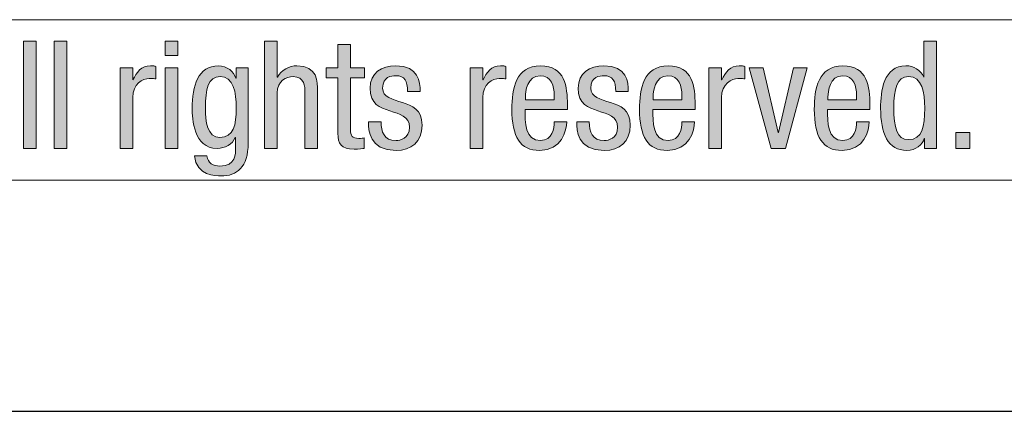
# Model space of a CAD drawing. Header units: inches. Extents: x -3.1 to 15.2, y -1.5 to 10.6.
# Tile 80 of 89: x 14.032 to 14.484, y -1.518 to -1.338. Entities that reach past the tile are written whole.
import ezdxf

# ---------------------------------------------------------------- set-up
doc = ezdxf.new("R2010")
doc.units = ezdxf.units.IN
doc.header["$MEASUREMENT"] = 0
doc.layers.add('chop', color=7, linetype='Continuous')

# ---------------------------------------------------------------- blocks, each defined once
blk = doc.blocks.new('block 3183')
at = {"layer": 'chop', "color": 7, "lineweight": 30, "true_color": 0xffffff}
blk.add_lwpolyline([(-3.01312, -1.51754), (15.17438, -1.51754)], dxfattribs=at)
blk = doc.blocks.new('block 3113')
at = {"layer": 'chop'}
blk.add_blockref('block 3183', (0, 0), dxfattribs=at)
blk = doc.blocks.new('block 3238')
at = {"layer": 'chop', "true_color": 0x231f20}
h = blk.add_hatch(color=179, dxfattribs=at)
h.dxf.hatch_style = 2
h.paths.add_polyline_path([(14.03421, -1.34774), (14.03998, -1.34774), (14.03998, -1.39692), (14.03421, -1.39692)])
h = blk.add_hatch(color=179, dxfattribs=at)
h.dxf.hatch_style = 2
h.paths.add_polyline_path([(14.04824, -1.34774), (14.05402, -1.34774), (14.05402, -1.39692), (14.04824, -1.39692)])
h = blk.add_hatch(color=179, dxfattribs=at)
h.dxf.hatch_style = 2
h.paths.add_polyline_path([(14.0992, -1.34774), (14.10498, -1.34774), (14.10498, -1.35436), (14.0992, -1.35436)])
h.paths.add_polyline_path([(14.0992, -1.36), (14.10498, -1.36), (14.10498, -1.39692), (14.0992, -1.39692)])
h = blk.add_hatch(color=179, dxfattribs=at)
h.dxf.hatch_style = 2
edge = h.paths.add_edge_path()
edge.add_spline(control_points=[(14.14478, -1.34774), (14.14478, -1.34774), (14.15057, -1.34774), (14.15057, -1.34774), (14.15057, -1.34774), (14.15057, -1.3642), (14.15057, -1.3642), (14.15057, -1.3642), (14.1507, -1.3642), (14.1507, -1.3642), (14.15222, -1.36117), (14.15628, -1.35904), (14.15959, -1.35904), (14.16909, -1.35904), (14.16909, -1.3664), (14.16909, -1.37074), (14.16909, -1.37074), (14.16909, -1.39692), (14.16909, -1.39692), (14.16909, -1.39692), (14.1633, -1.39692), (14.1633, -1.39692), (14.1633, -1.39692), (14.1633, -1.37143), (14.1633, -1.37143), (14.1633, -1.36861), (14.1631, -1.364), (14.15786, -1.364), (14.15477, -1.364), (14.15057, -1.36606), (14.15057, -1.37143), (14.15057, -1.37143), (14.15057, -1.39692), (14.15057, -1.39692), (14.15057, -1.39692), (14.14478, -1.39692), (14.14478, -1.39692), (14.14478, -1.39692), (14.14478, -1.34774), (14.14478, -1.34774)], knot_values=[0, 0, 0, 0, 1, 1, 1, 2, 2, 2, 3, 3, 3, 4, 4, 4, 5, 5, 5, 6, 6, 6, 7, 7, 7, 8, 8, 8, 9, 9, 9, 10, 10, 10, 11, 11, 11, 12, 12, 12, 13, 13, 13, 13], degree=3, periodic=1)
h = blk.add_hatch(color=179, dxfattribs=at)
h.dxf.hatch_style = 2
edge = h.paths.add_edge_path()
edge.add_spline(control_points=[(14.17839, -1.34926), (14.17839, -1.34926), (14.18418, -1.34926), (14.18418, -1.34926), (14.18418, -1.34926), (14.18418, -1.36), (14.18418, -1.36), (14.18418, -1.36), (14.19058, -1.36), (14.19058, -1.36), (14.19058, -1.36), (14.19058, -1.36454), (14.19058, -1.36454), (14.19058, -1.36454), (14.18418, -1.36454), (14.18418, -1.36454), (14.18418, -1.36454), (14.18418, -1.38824), (14.18418, -1.38824), (14.18418, -1.39121), (14.18494, -1.39237), (14.18796, -1.39237), (14.18921, -1.39237), (14.18989, -1.39224), (14.19051, -1.39217), (14.19051, -1.39217), (14.19051, -1.39692), (14.19051, -1.39692), (14.18975, -1.39705), (14.18823, -1.39733), (14.18583, -1.39733), (14.17984, -1.39733), (14.17839, -1.39486), (14.17839, -1.39003), (14.17839, -1.39003), (14.17839, -1.36454), (14.17839, -1.36454), (14.17839, -1.36454), (14.17301, -1.36454), (14.17301, -1.36454), (14.17301, -1.36454), (14.17301, -1.36), (14.17301, -1.36), (14.17301, -1.36), (14.17839, -1.36), (14.17839, -1.36), (14.17839, -1.36), (14.17839, -1.34926), (14.17839, -1.34926)], knot_values=[0, 0, 0, 0, 1, 1, 1, 2, 2, 2, 3, 3, 3, 4, 4, 4, 5, 5, 5, 6, 6, 6, 7, 7, 7, 8, 8, 8, 9, 9, 9, 10, 10, 10, 11, 11, 11, 12, 12, 12, 13, 13, 13, 14, 14, 14, 15, 15, 15, 16, 16, 16, 16], degree=3, periodic=1)
h = blk.add_hatch(color=179, dxfattribs=at)
h.dxf.hatch_style = 2
edge = h.paths.add_edge_path()
edge.add_spline(control_points=[(14.45307, -1.39692), (14.45307, -1.39692), (14.44756, -1.39692), (14.44756, -1.39692), (14.44756, -1.39692), (14.44756, -1.39237), (14.44756, -1.39237), (14.44756, -1.39237), (14.44741, -1.39237), (14.44741, -1.39237), (14.44667, -1.39513), (14.44343, -1.39788), (14.43943, -1.39788), (14.43068, -1.39788), (14.42738, -1.3901), (14.42738, -1.37846), (14.42738, -1.37074), (14.42862, -1.35904), (14.43902, -1.35904), (14.44233, -1.35904), (14.44584, -1.36103), (14.44714, -1.3642), (14.44714, -1.3642), (14.44728, -1.3642), (14.44728, -1.3642), (14.44728, -1.3642), (14.44728, -1.34774), (14.44728, -1.34774), (14.44728, -1.34774), (14.45307, -1.34774), (14.45307, -1.34774), (14.45307, -1.34774), (14.45307, -1.39692), (14.45307, -1.39692)], knot_values=[0, 0, 0, 0, 1, 1, 1, 2, 2, 2, 3, 3, 3, 4, 4, 4, 5, 5, 5, 6, 6, 6, 7, 7, 7, 8, 8, 8, 9, 9, 9, 10, 10, 10, 11, 11, 11, 11], degree=3, periodic=1)
edge = h.paths.add_edge_path()
edge.add_spline(control_points=[(14.44019, -1.39292), (14.4466, -1.39292), (14.44763, -1.38687), (14.44763, -1.37846), (14.44763, -1.3713), (14.44638, -1.364), (14.44019, -1.364), (14.43481, -1.364), (14.43344, -1.36964), (14.43344, -1.37846), (14.43344, -1.38727), (14.43481, -1.39292), (14.44019, -1.39292)], knot_values=[0, 0, 0, 0, 1, 1, 1, 2, 2, 2, 3, 3, 3, 4, 4, 4, 4], degree=3, periodic=1)
h = blk.add_hatch(color=179, dxfattribs=at)
h.dxf.hatch_style = 2
edge = h.paths.add_edge_path()
edge.add_spline(control_points=[(14.07846, -1.36), (14.07846, -1.36), (14.08426, -1.36), (14.08426, -1.36), (14.08426, -1.36), (14.08426, -1.36551), (14.08426, -1.36551), (14.08426, -1.36551), (14.08439, -1.36551), (14.08439, -1.36551), (14.08605, -1.36199), (14.08824, -1.35904), (14.09238, -1.35904), (14.09355, -1.35904), (14.09437, -1.35917), (14.09493, -1.35946), (14.09493, -1.35946), (14.09493, -1.3651), (14.09493, -1.3651), (14.09437, -1.36503), (14.0937, -1.36483), (14.09182, -1.36483), (14.08894, -1.36483), (14.08426, -1.36745), (14.08426, -1.37358), (14.08426, -1.37358), (14.08426, -1.39692), (14.08426, -1.39692), (14.08426, -1.39692), (14.07846, -1.39692), (14.07846, -1.39692), (14.07846, -1.39692), (14.07846, -1.36), (14.07846, -1.36)], knot_values=[0, 0, 0, 0, 1, 1, 1, 2, 2, 2, 3, 3, 3, 4, 4, 4, 5, 5, 5, 6, 6, 6, 7, 7, 7, 8, 8, 8, 9, 9, 9, 10, 10, 10, 11, 11, 11, 11], degree=3, periodic=1)
h = blk.add_hatch(color=179, dxfattribs=at)
h.dxf.hatch_style = 2
edge = h.paths.add_edge_path()
edge.add_spline(control_points=[(14.13722, -1.39457), (14.13722, -1.4056), (14.13212, -1.40959), (14.12469, -1.40959), (14.12241, -1.40959), (14.11353, -1.40959), (14.11256, -1.40036), (14.11256, -1.40036), (14.11834, -1.40036), (14.11834, -1.40036), (14.11863, -1.40374), (14.12124, -1.40504), (14.12427, -1.40504), (14.13171, -1.40504), (14.13143, -1.39933), (14.13143, -1.39678), (14.13143, -1.39678), (14.13143, -1.39195), (14.13143, -1.39195), (14.13143, -1.39195), (14.13129, -1.39195), (14.13129, -1.39195), (14.13006, -1.39506), (14.12661, -1.39692), (14.12297, -1.39692), (14.11222, -1.39692), (14.11153, -1.38336), (14.11153, -1.37846), (14.11153, -1.36848), (14.11422, -1.35904), (14.12358, -1.35904), (14.12758, -1.35904), (14.13082, -1.36179), (14.13156, -1.36468), (14.13156, -1.36468), (14.13171, -1.36468), (14.13171, -1.36468), (14.13171, -1.36468), (14.13171, -1.36), (14.13171, -1.36), (14.13171, -1.36), (14.13722, -1.36), (14.13722, -1.36), (14.13722, -1.36), (14.13722, -1.39457), (14.13722, -1.39457)], knot_values=[0, 0, 0, 0, 1, 1, 1, 2, 2, 2, 3, 3, 3, 4, 4, 4, 5, 5, 5, 6, 6, 6, 7, 7, 7, 8, 8, 8, 9, 9, 9, 10, 10, 10, 11, 11, 11, 12, 12, 12, 13, 13, 13, 14, 14, 14, 15, 15, 15, 15], degree=3, periodic=1)
edge = h.paths.add_edge_path()
edge.add_spline(control_points=[(14.11759, -1.37846), (14.11759, -1.38445), (14.11849, -1.39195), (14.12427, -1.39195), (14.13053, -1.39195), (14.13178, -1.38604), (14.13178, -1.37846), (14.13178, -1.3713), (14.13053, -1.364), (14.12434, -1.364), (14.11896, -1.364), (14.11759, -1.36964), (14.11759, -1.37846)], knot_values=[0, 0, 0, 0, 1, 1, 1, 2, 2, 2, 3, 3, 3, 4, 4, 4, 4], degree=3, periodic=1)
h = blk.add_hatch(color=179, dxfattribs=at)
h.dxf.hatch_style = 2
edge = h.paths.add_edge_path()
edge.add_spline(control_points=[(14.21034, -1.37081), (14.21034, -1.36613), (14.20911, -1.36358), (14.2049, -1.36358), (14.20304, -1.36358), (14.19891, -1.36407), (14.19891, -1.36924), (14.19891, -1.37358), (14.20345, -1.37439), (14.20801, -1.37591), (14.21248, -1.37743), (14.21703, -1.37901), (14.21703, -1.38631), (14.21703, -1.3941), (14.212, -1.39788), (14.20511, -1.39788), (14.19257, -1.39788), (14.19244, -1.38859), (14.19244, -1.38479), (14.19244, -1.38479), (14.19823, -1.38479), (14.19823, -1.38479), (14.19823, -1.38927), (14.19946, -1.39334), (14.20511, -1.39334), (14.20696, -1.39334), (14.21124, -1.39244), (14.21124, -1.38721), (14.21124, -1.38224), (14.20669, -1.38121), (14.20222, -1.37969), (14.19774, -1.37819), (14.19313, -1.37687), (14.19313, -1.36924), (14.19313, -1.36235), (14.1985, -1.35904), (14.2049, -1.35904), (14.21564, -1.35904), (14.21606, -1.36647), (14.21613, -1.37081), (14.21613, -1.37081), (14.21034, -1.37081), (14.21034, -1.37081)], knot_values=[0, 0, 0, 0, 1, 1, 1, 2, 2, 2, 3, 3, 3, 4, 4, 4, 5, 5, 5, 6, 6, 6, 7, 7, 7, 8, 8, 8, 9, 9, 9, 10, 10, 10, 11, 11, 11, 12, 12, 12, 13, 13, 13, 14, 14, 14, 14], degree=3, periodic=1)
h = blk.add_hatch(color=179, dxfattribs=at)
h.dxf.hatch_style = 2
edge = h.paths.add_edge_path()
edge.add_spline(control_points=[(14.23904, -1.36), (14.23904, -1.36), (14.24483, -1.36), (14.24483, -1.36), (14.24483, -1.36), (14.24483, -1.36551), (14.24483, -1.36551), (14.24483, -1.36551), (14.24497, -1.36551), (14.24497, -1.36551), (14.24662, -1.36199), (14.24882, -1.35904), (14.25296, -1.35904), (14.25412, -1.35904), (14.25495, -1.35917), (14.25551, -1.35946), (14.25551, -1.35946), (14.25551, -1.3651), (14.25551, -1.3651), (14.25495, -1.36503), (14.25427, -1.36483), (14.2524, -1.36483), (14.24951, -1.36483), (14.24483, -1.36745), (14.24483, -1.37358), (14.24483, -1.37358), (14.24483, -1.39692), (14.24483, -1.39692), (14.24483, -1.39692), (14.23904, -1.39692), (14.23904, -1.39692), (14.23904, -1.39692), (14.23904, -1.36), (14.23904, -1.36)], knot_values=[0, 0, 0, 0, 1, 1, 1, 2, 2, 2, 3, 3, 3, 4, 4, 4, 5, 5, 5, 6, 6, 6, 7, 7, 7, 8, 8, 8, 9, 9, 9, 10, 10, 10, 11, 11, 11, 11], degree=3, periodic=1)
h = blk.add_hatch(color=179, dxfattribs=at)
h.dxf.hatch_style = 2
edge = h.paths.add_edge_path()
edge.add_spline(control_points=[(14.26426, -1.37915), (14.26426, -1.38479), (14.26426, -1.39334), (14.27135, -1.39334), (14.27686, -1.39334), (14.27762, -1.38755), (14.27762, -1.38479), (14.27762, -1.38479), (14.28339, -1.38479), (14.28339, -1.38479), (14.28339, -1.38873), (14.28106, -1.39788), (14.271, -1.39788), (14.26198, -1.39788), (14.25819, -1.39162), (14.25819, -1.37895), (14.25819, -1.36971), (14.25998, -1.35904), (14.27135, -1.35904), (14.28265, -1.35904), (14.28368, -1.36888), (14.28368, -1.3768), (14.28368, -1.3768), (14.28368, -1.37915), (14.28368, -1.37915), (14.28368, -1.37915), (14.26426, -1.37915), (14.26426, -1.37915)], knot_values=[0, 0, 0, 0, 1, 1, 1, 2, 2, 2, 3, 3, 3, 4, 4, 4, 5, 5, 5, 6, 6, 6, 7, 7, 7, 8, 8, 8, 9, 9, 9, 9], degree=3, periodic=1)
edge = h.paths.add_edge_path()
edge.add_spline(control_points=[(14.27762, -1.37461), (14.27762, -1.37461), (14.27762, -1.3726), (14.27762, -1.3726), (14.27762, -1.36848), (14.2763, -1.36358), (14.27121, -1.36358), (14.26515, -1.36358), (14.26446, -1.37103), (14.26446, -1.37322), (14.26446, -1.37322), (14.26446, -1.37461), (14.26446, -1.37461), (14.26446, -1.37461), (14.27762, -1.37461), (14.27762, -1.37461)], knot_values=[0, 0, 0, 0, 1, 1, 1, 2, 2, 2, 3, 3, 3, 4, 4, 4, 5, 5, 5, 5], degree=3, periodic=1)
h = blk.add_hatch(color=179, dxfattribs=at)
h.dxf.hatch_style = 2
edge = h.paths.add_edge_path()
edge.add_spline(control_points=[(14.30584, -1.37081), (14.30584, -1.36613), (14.30461, -1.36358), (14.3004, -1.36358), (14.29854, -1.36358), (14.29441, -1.36407), (14.29441, -1.36924), (14.29441, -1.37358), (14.29895, -1.37439), (14.30351, -1.37591), (14.30798, -1.37743), (14.31253, -1.37901), (14.31253, -1.38631), (14.31253, -1.3941), (14.3075, -1.39788), (14.3006, -1.39788), (14.28807, -1.39788), (14.28794, -1.38859), (14.28794, -1.38479), (14.28794, -1.38479), (14.29373, -1.38479), (14.29373, -1.38479), (14.29373, -1.38927), (14.29496, -1.39334), (14.3006, -1.39334), (14.30246, -1.39334), (14.30674, -1.39244), (14.30674, -1.38721), (14.30674, -1.38224), (14.30219, -1.38121), (14.29772, -1.37969), (14.29324, -1.37819), (14.28863, -1.37687), (14.28863, -1.36924), (14.28863, -1.36235), (14.294, -1.35904), (14.3004, -1.35904), (14.31114, -1.35904), (14.31156, -1.36647), (14.31163, -1.37081), (14.31163, -1.37081), (14.30584, -1.37081), (14.30584, -1.37081)], knot_values=[0, 0, 0, 0, 1, 1, 1, 2, 2, 2, 3, 3, 3, 4, 4, 4, 5, 5, 5, 6, 6, 6, 7, 7, 7, 8, 8, 8, 9, 9, 9, 10, 10, 10, 11, 11, 11, 12, 12, 12, 13, 13, 13, 14, 14, 14, 14], degree=3, periodic=1)
h = blk.add_hatch(color=179, dxfattribs=at)
h.dxf.hatch_style = 2
edge = h.paths.add_edge_path()
edge.add_spline(control_points=[(14.32285, -1.37915), (14.32285, -1.38479), (14.32285, -1.39334), (14.32994, -1.39334), (14.33545, -1.39334), (14.33621, -1.38755), (14.33621, -1.38479), (14.33621, -1.38479), (14.34199, -1.38479), (14.34199, -1.38479), (14.34199, -1.38873), (14.33965, -1.39788), (14.32959, -1.39788), (14.32057, -1.39788), (14.31679, -1.39162), (14.31679, -1.37895), (14.31679, -1.36971), (14.31858, -1.35904), (14.32994, -1.35904), (14.34124, -1.35904), (14.34227, -1.36888), (14.34227, -1.3768), (14.34227, -1.3768), (14.34227, -1.37915), (14.34227, -1.37915), (14.34227, -1.37915), (14.32285, -1.37915), (14.32285, -1.37915)], knot_values=[0, 0, 0, 0, 1, 1, 1, 2, 2, 2, 3, 3, 3, 4, 4, 4, 5, 5, 5, 6, 6, 6, 7, 7, 7, 8, 8, 8, 9, 9, 9, 9], degree=3, periodic=1)
edge = h.paths.add_edge_path()
edge.add_spline(control_points=[(14.33621, -1.37461), (14.33621, -1.37461), (14.33621, -1.3726), (14.33621, -1.3726), (14.33621, -1.36848), (14.33489, -1.36358), (14.32981, -1.36358), (14.32374, -1.36358), (14.32305, -1.37103), (14.32305, -1.37322), (14.32305, -1.37322), (14.32305, -1.37461), (14.32305, -1.37461), (14.32305, -1.37461), (14.33621, -1.37461), (14.33621, -1.37461)], knot_values=[0, 0, 0, 0, 1, 1, 1, 2, 2, 2, 3, 3, 3, 4, 4, 4, 5, 5, 5, 5], degree=3, periodic=1)
h = blk.add_hatch(color=179, dxfattribs=at)
h.dxf.hatch_style = 2
edge = h.paths.add_edge_path()
edge.add_spline(control_points=[(14.34859, -1.36), (14.34859, -1.36), (14.35438, -1.36), (14.35438, -1.36), (14.35438, -1.36), (14.35438, -1.36551), (14.35438, -1.36551), (14.35438, -1.36551), (14.35452, -1.36551), (14.35452, -1.36551), (14.35617, -1.36199), (14.35837, -1.35904), (14.36251, -1.35904), (14.36367, -1.35904), (14.3645, -1.35917), (14.36506, -1.35946), (14.36506, -1.35946), (14.36506, -1.3651), (14.36506, -1.3651), (14.3645, -1.36503), (14.36382, -1.36483), (14.36195, -1.36483), (14.35906, -1.36483), (14.35438, -1.36745), (14.35438, -1.37358), (14.35438, -1.37358), (14.35438, -1.39692), (14.35438, -1.39692), (14.35438, -1.39692), (14.34859, -1.39692), (14.34859, -1.39692), (14.34859, -1.39692), (14.34859, -1.36), (14.34859, -1.36)], knot_values=[0, 0, 0, 0, 1, 1, 1, 2, 2, 2, 3, 3, 3, 4, 4, 4, 5, 5, 5, 6, 6, 6, 7, 7, 7, 8, 8, 8, 9, 9, 9, 10, 10, 10, 11, 11, 11, 11], degree=3, periodic=1)
h = blk.add_hatch(color=179, dxfattribs=at)
h.dxf.hatch_style = 2
edge = h.paths.add_edge_path()
edge.add_spline(control_points=[(14.40301, -1.37915), (14.40301, -1.38479), (14.40301, -1.39334), (14.4101, -1.39334), (14.41561, -1.39334), (14.41637, -1.38755), (14.41637, -1.38479), (14.41637, -1.38479), (14.42215, -1.38479), (14.42215, -1.38479), (14.42215, -1.38873), (14.41981, -1.39788), (14.40975, -1.39788), (14.40073, -1.39788), (14.39695, -1.39162), (14.39695, -1.37895), (14.39695, -1.36971), (14.39874, -1.35904), (14.4101, -1.35904), (14.4214, -1.35904), (14.42243, -1.36888), (14.42243, -1.3768), (14.42243, -1.3768), (14.42243, -1.37915), (14.42243, -1.37915), (14.42243, -1.37915), (14.40301, -1.37915), (14.40301, -1.37915)], knot_values=[0, 0, 0, 0, 1, 1, 1, 2, 2, 2, 3, 3, 3, 4, 4, 4, 5, 5, 5, 6, 6, 6, 7, 7, 7, 8, 8, 8, 9, 9, 9, 9], degree=3, periodic=1)
edge = h.paths.add_edge_path()
edge.add_spline(control_points=[(14.41637, -1.37461), (14.41637, -1.37461), (14.41637, -1.3726), (14.41637, -1.3726), (14.41637, -1.36848), (14.41505, -1.36358), (14.40997, -1.36358), (14.4039, -1.36358), (14.40321, -1.37103), (14.40321, -1.37322), (14.40321, -1.37322), (14.40321, -1.37461), (14.40321, -1.37461), (14.40321, -1.37461), (14.41637, -1.37461), (14.41637, -1.37461)], knot_values=[0, 0, 0, 0, 1, 1, 1, 2, 2, 2, 3, 3, 3, 4, 4, 4, 5, 5, 5, 5], degree=3, periodic=1)
h = blk.add_hatch(color=179, dxfattribs=at)
h.dxf.hatch_style = 2
h.paths.add_polyline_path([(14.36713, -1.36), (14.37347, -1.36), (14.38036, -1.38962), (14.38049, -1.38962), (14.38738, -1.36), (14.39372, -1.36), (14.38373, -1.39692), (14.37712, -1.39692)])
h = blk.add_hatch(color=179, dxfattribs=at)
h.dxf.hatch_style = 2
h.paths.add_polyline_path([(14.46194, -1.38962), (14.46828, -1.38962), (14.46828, -1.39692), (14.46194, -1.39692)])
at = {"layer": 'chop', "lineweight": 0}
for points in [[(14.03421, -1.34774), (14.03998, -1.34774), (14.03998, -1.39692), (14.03421, -1.39692), (14.03421, -1.34774)], [(14.04824, -1.34774), (14.05402, -1.34774), (14.05402, -1.39692), (14.04824, -1.39692), (14.04824, -1.34774)], [(14.0992, -1.34774), (14.10498, -1.34774), (14.10498, -1.35436), (14.0992, -1.35436), (14.0992, -1.34774)], [(14.0992, -1.36), (14.10498, -1.36), (14.10498, -1.39692), (14.0992, -1.39692), (14.0992, -1.36)], [(14.36713, -1.36), (14.37347, -1.36), (14.38036, -1.38962), (14.38049, -1.38962), (14.38738, -1.36), (14.39372, -1.36), (14.38373, -1.39692), (14.37712, -1.39692), (14.36713, -1.36)], [(14.46194, -1.38962), (14.46828, -1.38962), (14.46828, -1.39692), (14.46194, -1.39692), (14.46194, -1.38962)]]:
    blk.add_lwpolyline(points, dxfattribs=at)
for points, knots in [([(14.14478, -1.34774), (14.14478, -1.34774), (14.15057, -1.34774), (14.15057, -1.34774), (14.15057, -1.34774), (14.15057, -1.3642), (14.15057, -1.3642), (14.15057, -1.3642), (14.1507, -1.3642), (14.1507, -1.3642), (14.15222, -1.36117), (14.15628, -1.35904), (14.15959, -1.35904), (14.16909, -1.35904), (14.16909, -1.3664), (14.16909, -1.37074), (14.16909, -1.37074), (14.16909, -1.39692), (14.16909, -1.39692), (14.16909, -1.39692), (14.1633, -1.39692), (14.1633, -1.39692), (14.1633, -1.39692), (14.1633, -1.37143), (14.1633, -1.37143), (14.1633, -1.36861), (14.1631, -1.364), (14.15786, -1.364), (14.15477, -1.364), (14.15057, -1.36606), (14.15057, -1.37143), (14.15057, -1.37143), (14.15057, -1.39692), (14.15057, -1.39692), (14.15057, -1.39692), (14.14478, -1.39692), (14.14478, -1.39692), (14.14478, -1.39692), (14.14478, -1.34774), (14.14478, -1.34774)], [0, 0, 0, 0, 1, 1, 1, 2, 2, 2, 3, 3, 3, 4, 4, 4, 5, 5, 5, 6, 6, 6, 7, 7, 7, 8, 8, 8, 9, 9, 9, 10, 10, 10, 11, 11, 11, 12, 12, 12, 13, 13, 13, 13]), ([(14.17839, -1.34926), (14.17839, -1.34926), (14.18418, -1.34926), (14.18418, -1.34926), (14.18418, -1.34926), (14.18418, -1.36), (14.18418, -1.36), (14.18418, -1.36), (14.19058, -1.36), (14.19058, -1.36), (14.19058, -1.36), (14.19058, -1.36454), (14.19058, -1.36454), (14.19058, -1.36454), (14.18418, -1.36454), (14.18418, -1.36454), (14.18418, -1.36454), (14.18418, -1.38824), (14.18418, -1.38824), (14.18418, -1.39121), (14.18494, -1.39237), (14.18796, -1.39237), (14.18921, -1.39237), (14.18989, -1.39224), (14.19051, -1.39217), (14.19051, -1.39217), (14.19051, -1.39692), (14.19051, -1.39692), (14.18975, -1.39705), (14.18823, -1.39733), (14.18583, -1.39733), (14.17984, -1.39733), (14.17839, -1.39486), (14.17839, -1.39003), (14.17839, -1.39003), (14.17839, -1.36454), (14.17839, -1.36454), (14.17839, -1.36454), (14.17301, -1.36454), (14.17301, -1.36454), (14.17301, -1.36454), (14.17301, -1.36), (14.17301, -1.36), (14.17301, -1.36), (14.17839, -1.36), (14.17839, -1.36), (14.17839, -1.36), (14.17839, -1.34926), (14.17839, -1.34926)], [0, 0, 0, 0, 1, 1, 1, 2, 2, 2, 3, 3, 3, 4, 4, 4, 5, 5, 5, 6, 6, 6, 7, 7, 7, 8, 8, 8, 9, 9, 9, 10, 10, 10, 11, 11, 11, 12, 12, 12, 13, 13, 13, 14, 14, 14, 15, 15, 15, 16, 16, 16, 16]), ([(14.45307, -1.39692), (14.45307, -1.39692), (14.44756, -1.39692), (14.44756, -1.39692), (14.44756, -1.39692), (14.44756, -1.39237), (14.44756, -1.39237), (14.44756, -1.39237), (14.44741, -1.39237), (14.44741, -1.39237), (14.44667, -1.39513), (14.44343, -1.39788), (14.43943, -1.39788), (14.43068, -1.39788), (14.42738, -1.3901), (14.42738, -1.37846), (14.42738, -1.37074), (14.42862, -1.35904), (14.43902, -1.35904), (14.44233, -1.35904), (14.44584, -1.36103), (14.44714, -1.3642), (14.44714, -1.3642), (14.44728, -1.3642), (14.44728, -1.3642), (14.44728, -1.3642), (14.44728, -1.34774), (14.44728, -1.34774), (14.44728, -1.34774), (14.45307, -1.34774), (14.45307, -1.34774), (14.45307, -1.34774), (14.45307, -1.39692), (14.45307, -1.39692)], [0, 0, 0, 0, 1, 1, 1, 2, 2, 2, 3, 3, 3, 4, 4, 4, 5, 5, 5, 6, 6, 6, 7, 7, 7, 8, 8, 8, 9, 9, 9, 10, 10, 10, 11, 11, 11, 11]), ([(14.07846, -1.36), (14.07846, -1.36), (14.08426, -1.36), (14.08426, -1.36), (14.08426, -1.36), (14.08426, -1.36551), (14.08426, -1.36551), (14.08426, -1.36551), (14.08439, -1.36551), (14.08439, -1.36551), (14.08605, -1.36199), (14.08824, -1.35904), (14.09238, -1.35904), (14.09355, -1.35904), (14.09437, -1.35917), (14.09493, -1.35946), (14.09493, -1.35946), (14.09493, -1.3651), (14.09493, -1.3651), (14.09437, -1.36503), (14.0937, -1.36483), (14.09182, -1.36483), (14.08894, -1.36483), (14.08426, -1.36745), (14.08426, -1.37358), (14.08426, -1.37358), (14.08426, -1.39692), (14.08426, -1.39692), (14.08426, -1.39692), (14.07846, -1.39692), (14.07846, -1.39692), (14.07846, -1.39692), (14.07846, -1.36), (14.07846, -1.36)], [0, 0, 0, 0, 1, 1, 1, 2, 2, 2, 3, 3, 3, 4, 4, 4, 5, 5, 5, 6, 6, 6, 7, 7, 7, 8, 8, 8, 9, 9, 9, 10, 10, 10, 11, 11, 11, 11]), ([(14.13722, -1.39457), (14.13722, -1.4056), (14.13212, -1.40959), (14.12469, -1.40959), (14.12241, -1.40959), (14.11353, -1.40959), (14.11256, -1.40036), (14.11256, -1.40036), (14.11834, -1.40036), (14.11834, -1.40036), (14.11863, -1.40374), (14.12124, -1.40504), (14.12427, -1.40504), (14.13171, -1.40504), (14.13143, -1.39933), (14.13143, -1.39678), (14.13143, -1.39678), (14.13143, -1.39195), (14.13143, -1.39195), (14.13143, -1.39195), (14.13129, -1.39195), (14.13129, -1.39195), (14.13006, -1.39506), (14.12661, -1.39692), (14.12297, -1.39692), (14.11222, -1.39692), (14.11153, -1.38336), (14.11153, -1.37846), (14.11153, -1.36848), (14.11422, -1.35904), (14.12358, -1.35904), (14.12758, -1.35904), (14.13082, -1.36179), (14.13156, -1.36468), (14.13156, -1.36468), (14.13171, -1.36468), (14.13171, -1.36468), (14.13171, -1.36468), (14.13171, -1.36), (14.13171, -1.36), (14.13171, -1.36), (14.13722, -1.36), (14.13722, -1.36), (14.13722, -1.36), (14.13722, -1.39457), (14.13722, -1.39457)], [0, 0, 0, 0, 1, 1, 1, 2, 2, 2, 3, 3, 3, 4, 4, 4, 5, 5, 5, 6, 6, 6, 7, 7, 7, 8, 8, 8, 9, 9, 9, 10, 10, 10, 11, 11, 11, 12, 12, 12, 13, 13, 13, 14, 14, 14, 15, 15, 15, 15]), ([(14.21034, -1.37081), (14.21034, -1.36613), (14.20911, -1.36358), (14.2049, -1.36358), (14.20304, -1.36358), (14.19891, -1.36407), (14.19891, -1.36924), (14.19891, -1.37358), (14.20345, -1.37439), (14.20801, -1.37591), (14.21248, -1.37743), (14.21703, -1.37901), (14.21703, -1.38631), (14.21703, -1.3941), (14.212, -1.39788), (14.20511, -1.39788), (14.19257, -1.39788), (14.19244, -1.38859), (14.19244, -1.38479), (14.19244, -1.38479), (14.19823, -1.38479), (14.19823, -1.38479), (14.19823, -1.38927), (14.19946, -1.39334), (14.20511, -1.39334), (14.20696, -1.39334), (14.21124, -1.39244), (14.21124, -1.38721), (14.21124, -1.38224), (14.20669, -1.38121), (14.20222, -1.37969), (14.19774, -1.37819), (14.19313, -1.37687), (14.19313, -1.36924), (14.19313, -1.36235), (14.1985, -1.35904), (14.2049, -1.35904), (14.21564, -1.35904), (14.21606, -1.36647), (14.21613, -1.37081), (14.21613, -1.37081), (14.21034, -1.37081), (14.21034, -1.37081)], [0, 0, 0, 0, 1, 1, 1, 2, 2, 2, 3, 3, 3, 4, 4, 4, 5, 5, 5, 6, 6, 6, 7, 7, 7, 8, 8, 8, 9, 9, 9, 10, 10, 10, 11, 11, 11, 12, 12, 12, 13, 13, 13, 14, 14, 14, 14]), ([(14.23904, -1.36), (14.23904, -1.36), (14.24483, -1.36), (14.24483, -1.36), (14.24483, -1.36), (14.24483, -1.36551), (14.24483, -1.36551), (14.24483, -1.36551), (14.24497, -1.36551), (14.24497, -1.36551), (14.24662, -1.36199), (14.24882, -1.35904), (14.25296, -1.35904), (14.25412, -1.35904), (14.25495, -1.35917), (14.25551, -1.35946), (14.25551, -1.35946), (14.25551, -1.3651), (14.25551, -1.3651), (14.25495, -1.36503), (14.25427, -1.36483), (14.2524, -1.36483), (14.24951, -1.36483), (14.24483, -1.36745), (14.24483, -1.37358), (14.24483, -1.37358), (14.24483, -1.39692), (14.24483, -1.39692), (14.24483, -1.39692), (14.23904, -1.39692), (14.23904, -1.39692), (14.23904, -1.39692), (14.23904, -1.36), (14.23904, -1.36)], [0, 0, 0, 0, 1, 1, 1, 2, 2, 2, 3, 3, 3, 4, 4, 4, 5, 5, 5, 6, 6, 6, 7, 7, 7, 8, 8, 8, 9, 9, 9, 10, 10, 10, 11, 11, 11, 11]), ([(14.26426, -1.37915), (14.26426, -1.38479), (14.26426, -1.39334), (14.27135, -1.39334), (14.27686, -1.39334), (14.27762, -1.38755), (14.27762, -1.38479), (14.27762, -1.38479), (14.28339, -1.38479), (14.28339, -1.38479), (14.28339, -1.38873), (14.28106, -1.39788), (14.271, -1.39788), (14.26198, -1.39788), (14.25819, -1.39162), (14.25819, -1.37895), (14.25819, -1.36971), (14.25998, -1.35904), (14.27135, -1.35904), (14.28265, -1.35904), (14.28368, -1.36888), (14.28368, -1.3768), (14.28368, -1.3768), (14.28368, -1.37915), (14.28368, -1.37915), (14.28368, -1.37915), (14.26426, -1.37915), (14.26426, -1.37915)], [0, 0, 0, 0, 1, 1, 1, 2, 2, 2, 3, 3, 3, 4, 4, 4, 5, 5, 5, 6, 6, 6, 7, 7, 7, 8, 8, 8, 9, 9, 9, 9]), ([(14.30584, -1.37081), (14.30584, -1.36613), (14.30461, -1.36358), (14.3004, -1.36358), (14.29854, -1.36358), (14.29441, -1.36407), (14.29441, -1.36924), (14.29441, -1.37358), (14.29895, -1.37439), (14.30351, -1.37591), (14.30798, -1.37743), (14.31253, -1.37901), (14.31253, -1.38631), (14.31253, -1.3941), (14.3075, -1.39788), (14.3006, -1.39788), (14.28807, -1.39788), (14.28794, -1.38859), (14.28794, -1.38479), (14.28794, -1.38479), (14.29373, -1.38479), (14.29373, -1.38479), (14.29373, -1.38927), (14.29496, -1.39334), (14.3006, -1.39334), (14.30246, -1.39334), (14.30674, -1.39244), (14.30674, -1.38721), (14.30674, -1.38224), (14.30219, -1.38121), (14.29772, -1.37969), (14.29324, -1.37819), (14.28863, -1.37687), (14.28863, -1.36924), (14.28863, -1.36235), (14.294, -1.35904), (14.3004, -1.35904), (14.31114, -1.35904), (14.31156, -1.36647), (14.31163, -1.37081), (14.31163, -1.37081), (14.30584, -1.37081), (14.30584, -1.37081)], [0, 0, 0, 0, 1, 1, 1, 2, 2, 2, 3, 3, 3, 4, 4, 4, 5, 5, 5, 6, 6, 6, 7, 7, 7, 8, 8, 8, 9, 9, 9, 10, 10, 10, 11, 11, 11, 12, 12, 12, 13, 13, 13, 14, 14, 14, 14]), ([(14.32285, -1.37915), (14.32285, -1.38479), (14.32285, -1.39334), (14.32994, -1.39334), (14.33545, -1.39334), (14.33621, -1.38755), (14.33621, -1.38479), (14.33621, -1.38479), (14.34199, -1.38479), (14.34199, -1.38479), (14.34199, -1.38873), (14.33965, -1.39788), (14.32959, -1.39788), (14.32057, -1.39788), (14.31679, -1.39162), (14.31679, -1.37895), (14.31679, -1.36971), (14.31858, -1.35904), (14.32994, -1.35904), (14.34124, -1.35904), (14.34227, -1.36888), (14.34227, -1.3768), (14.34227, -1.3768), (14.34227, -1.37915), (14.34227, -1.37915), (14.34227, -1.37915), (14.32285, -1.37915), (14.32285, -1.37915)], [0, 0, 0, 0, 1, 1, 1, 2, 2, 2, 3, 3, 3, 4, 4, 4, 5, 5, 5, 6, 6, 6, 7, 7, 7, 8, 8, 8, 9, 9, 9, 9]), ([(14.34859, -1.36), (14.34859, -1.36), (14.35438, -1.36), (14.35438, -1.36), (14.35438, -1.36), (14.35438, -1.36551), (14.35438, -1.36551), (14.35438, -1.36551), (14.35452, -1.36551), (14.35452, -1.36551), (14.35617, -1.36199), (14.35837, -1.35904), (14.36251, -1.35904), (14.36367, -1.35904), (14.3645, -1.35917), (14.36506, -1.35946), (14.36506, -1.35946), (14.36506, -1.3651), (14.36506, -1.3651), (14.3645, -1.36503), (14.36382, -1.36483), (14.36195, -1.36483), (14.35906, -1.36483), (14.35438, -1.36745), (14.35438, -1.37358), (14.35438, -1.37358), (14.35438, -1.39692), (14.35438, -1.39692), (14.35438, -1.39692), (14.34859, -1.39692), (14.34859, -1.39692), (14.34859, -1.39692), (14.34859, -1.36), (14.34859, -1.36)], [0, 0, 0, 0, 1, 1, 1, 2, 2, 2, 3, 3, 3, 4, 4, 4, 5, 5, 5, 6, 6, 6, 7, 7, 7, 8, 8, 8, 9, 9, 9, 10, 10, 10, 11, 11, 11, 11]), ([(14.40301, -1.37915), (14.40301, -1.38479), (14.40301, -1.39334), (14.4101, -1.39334), (14.41561, -1.39334), (14.41637, -1.38755), (14.41637, -1.38479), (14.41637, -1.38479), (14.42215, -1.38479), (14.42215, -1.38479), (14.42215, -1.38873), (14.41981, -1.39788), (14.40975, -1.39788), (14.40073, -1.39788), (14.39695, -1.39162), (14.39695, -1.37895), (14.39695, -1.36971), (14.39874, -1.35904), (14.4101, -1.35904), (14.4214, -1.35904), (14.42243, -1.36888), (14.42243, -1.3768), (14.42243, -1.3768), (14.42243, -1.37915), (14.42243, -1.37915), (14.42243, -1.37915), (14.40301, -1.37915), (14.40301, -1.37915)], [0, 0, 0, 0, 1, 1, 1, 2, 2, 2, 3, 3, 3, 4, 4, 4, 5, 5, 5, 6, 6, 6, 7, 7, 7, 8, 8, 8, 9, 9, 9, 9]), ([(14.11759, -1.37846), (14.11759, -1.38445), (14.11849, -1.39195), (14.12427, -1.39195), (14.13053, -1.39195), (14.13178, -1.38604), (14.13178, -1.37846), (14.13178, -1.3713), (14.13053, -1.364), (14.12434, -1.364), (14.11896, -1.364), (14.11759, -1.36964), (14.11759, -1.37846)], [0, 0, 0, 0, 1, 1, 1, 2, 2, 2, 3, 3, 3, 4, 4, 4, 4]), ([(14.27762, -1.37461), (14.27762, -1.37461), (14.27762, -1.3726), (14.27762, -1.3726), (14.27762, -1.36848), (14.2763, -1.36358), (14.27121, -1.36358), (14.26515, -1.36358), (14.26446, -1.37103), (14.26446, -1.37322), (14.26446, -1.37322), (14.26446, -1.37461), (14.26446, -1.37461), (14.26446, -1.37461), (14.27762, -1.37461), (14.27762, -1.37461)], [0, 0, 0, 0, 1, 1, 1, 2, 2, 2, 3, 3, 3, 4, 4, 4, 5, 5, 5, 5]), ([(14.33621, -1.37461), (14.33621, -1.37461), (14.33621, -1.3726), (14.33621, -1.3726), (14.33621, -1.36848), (14.33489, -1.36358), (14.32981, -1.36358), (14.32374, -1.36358), (14.32305, -1.37103), (14.32305, -1.37322), (14.32305, -1.37322), (14.32305, -1.37461), (14.32305, -1.37461), (14.32305, -1.37461), (14.33621, -1.37461), (14.33621, -1.37461)], [0, 0, 0, 0, 1, 1, 1, 2, 2, 2, 3, 3, 3, 4, 4, 4, 5, 5, 5, 5]), ([(14.41637, -1.37461), (14.41637, -1.37461), (14.41637, -1.3726), (14.41637, -1.3726), (14.41637, -1.36848), (14.41505, -1.36358), (14.40997, -1.36358), (14.4039, -1.36358), (14.40321, -1.37103), (14.40321, -1.37322), (14.40321, -1.37322), (14.40321, -1.37461), (14.40321, -1.37461), (14.40321, -1.37461), (14.41637, -1.37461), (14.41637, -1.37461)], [0, 0, 0, 0, 1, 1, 1, 2, 2, 2, 3, 3, 3, 4, 4, 4, 5, 5, 5, 5]), ([(14.44019, -1.39292), (14.4466, -1.39292), (14.44763, -1.38687), (14.44763, -1.37846), (14.44763, -1.3713), (14.44638, -1.364), (14.44019, -1.364), (14.43481, -1.364), (14.43344, -1.36964), (14.43344, -1.37846), (14.43344, -1.38727), (14.43481, -1.39292), (14.44019, -1.39292)], [0, 0, 0, 0, 1, 1, 1, 2, 2, 2, 3, 3, 3, 4, 4, 4, 4])]:
    blk.add_open_spline(points, degree=3, knots=knots, dxfattribs=at)
blk = doc.blocks.new('block 3236')
at = {"layer": 'chop', "lineweight": 0}
blk.add_lwpolyline([(12.76473, -1.3379), (14.71651, -1.3379), (14.71651, -1.41152), (12.76473, -1.41152), (12.76473, -1.3379)], dxfattribs=at)
at = {"layer": 'chop'}
blk.add_blockref('block 3238', (0, 0), dxfattribs=at)
blk = doc.blocks.new('block 3235')
at = {"layer": 'chop', "lineweight": 0}
blk.add_lwpolyline([(12.76473, -1.33791), (14.71651, -1.33791), (14.71651, -1.41152), (12.76473, -1.41152), (12.76473, -1.33791)], dxfattribs=at)
at = {"layer": 'chop'}
blk.add_blockref('block 3236', (0, 0), dxfattribs=at)
blk = doc.blocks.new('block 3234')
at = {"layer": 'chop'}
blk.add_blockref('block 3235', (0, 0), dxfattribs=at)

msp = doc.modelspace()

# ---------------------------------------------------------------- block references
at = {"layer": 'chop'}
for name in ['block 3113', 'block 3234']:
    msp.add_blockref(name, (0, 0), dxfattribs=at)

doc.saveas('drawing.dxf')
